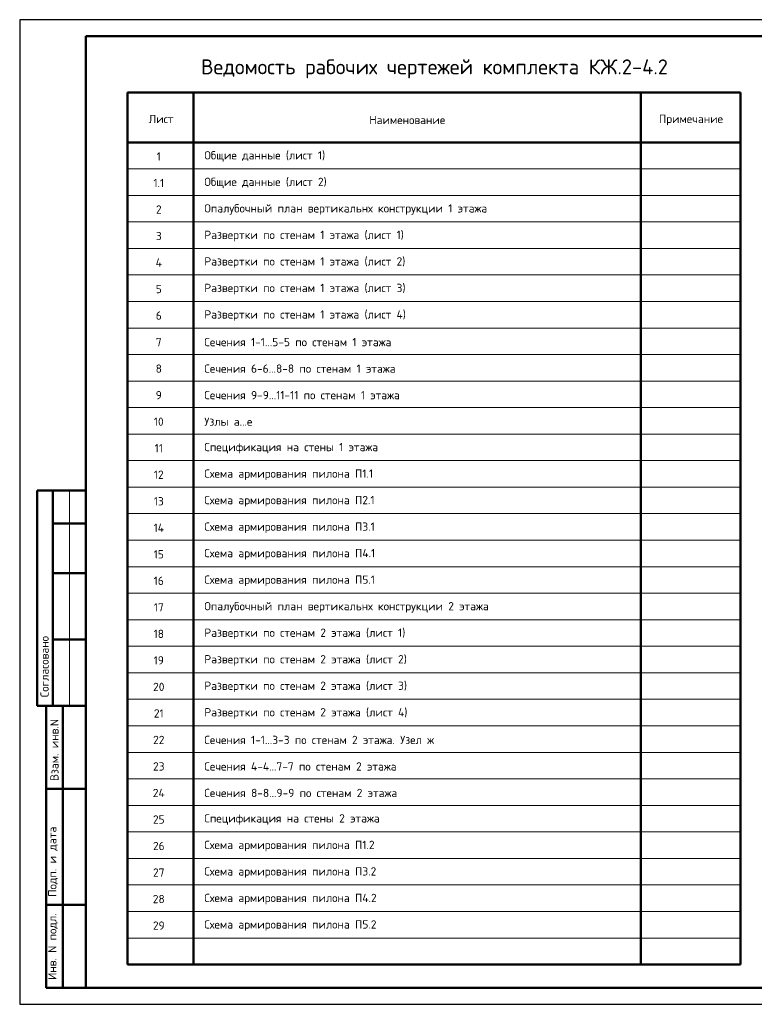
# Model space of a CAD drawing. Header units: millimetres. Extents: x 0 to 50400, y 0 to 35640.
# Tile 1 of 6: x 0 to 26604, y 0 to 35640. Entities that reach past the tile are written whole.
import ezdxf

# ---------------------------------------------------------------- set-up
doc = ezdxf.new("R2010")
doc.units = ezdxf.units.MM
doc.layers.add('Standard', color=7, linetype='Continuous', lineweight=25)
doc.layers.add('Общий01', color=7, linetype='Continuous', lineweight=13)
doc.styles.add('ISOCPEUR', font='txt')

msp = doc.modelspace()

# ---------------------------------------------------------------- linework, layer by layer
at = {"layer": 'Standard', "color": 7, "linetype": 'Continuous', "lineweight": 25, "transparency": 33554687}
msp.add_line((2400, 35040), (2400, 1270), dxfattribs=at)
at = {"layer": 'Standard', "color": 7, "linetype": 'Continuous', "lineweight": 50, "transparency": 33554687}
for p, q in [((3900, 33000), (26100, 33000)), ((3900, 33000), (3900, 1440)), ((6300, 33000), (6300, 1440)), ((22500, 33000), (22500, 1440)), ((26100, 33000), (26100, 1440)), ((3900, 31200), (26100, 31200)), ((7, 18600), (0, 18600)), ((2400, 18600), (632, 18600)), ((632, 18600), (632, 10800)), ((632, 18600), (632, 10800)), ((1200, 18600), (1200, 10800)), ((2400, 17400), (1200, 17400)), ((2400, 15600), (1200, 15600)), ((2400, 13200), (1200, 13200)), ((0, 10800), (7, 10800)), ((632, 10800), (2400, 10800)), ((960, 600), (960, 10800)), ((960, 600), (960, 10800)), ((1560, 600), (1560, 10800)), ((960, 7800), (2400, 7800)), ((960, 3600), (2400, 3600)), ((3900, 1440), (26100, 1440)), ((2400, 600), (960, 600))]:
    msp.add_line(p, q, dxfattribs=at)
at = {"layer": 'Standard', "color": 7, "linetype": 'Continuous', "lineweight": 13, "transparency": 33554687}
for p, q in [((3900, 30240), (26100, 30240)), ((3900, 29280), (26100, 29280)), ((3900, 28320), (26100, 28320)), ((3900, 27360), (26100, 27360)), ((3900, 26400), (26100, 26400)), ((3900, 25440), (26100, 25440)), ((3900, 24480), (26100, 24480)), ((3900, 23520), (26100, 23520)), ((3900, 22560), (26100, 22560)), ((3900, 21600), (26100, 21600)), ((3900, 20640), (26100, 20640)), ((3900, 19680), (26100, 19680)), ((1800, 18600), (1800, 10800)), ((3900, 18720), (26100, 18720)), ((3900, 17760), (26100, 17760)), ((3900, 16800), (26100, 16800)), ((3900, 15840), (26100, 15840)), ((3900, 14880), (26100, 14880)), ((3900, 13920), (26100, 13920)), ((3900, 12960), (26100, 12960)), ((3900, 12000), (26100, 12000)), ((3900, 11040), (26100, 11040)), ((3900, 10080), (26100, 10080)), ((3900, 9120), (26100, 9120)), ((3900, 8160), (26100, 8160)), ((3900, 7200), (26100, 7200)), ((3900, 6240), (26100, 6240)), ((3900, 5280), (26100, 5280)), ((3900, 4320), (26100, 4320)), ((3900, 3360), (26100, 3360)), ((3900, 2400), (26100, 2400)), ((3900, 1440), (26100, 1440))]:
    msp.add_line(p, q, dxfattribs=at)
at = {"layer": 'Standard', "color": 7, "linetype": 'Continuous', "lineweight": 25, "transparency": 33554687}
msp.add_lwpolyline([(0, 0), (50400, 0), (50400, 35640), (0, 35640), (0, 0)], close=True, dxfattribs=at)
msp.add_lwpolyline([(0, 0), (50400, 0), (50400, 35640), (0, 35640), (0, 0)], close=True, dxfattribs=at)
at = {"layer": 'Standard', "color": 7, "linetype": 'Continuous', "lineweight": 50, "transparency": 33554687}
msp.add_lwpolyline([(2400, 35040), (49800, 35040), (49800, 600), (2400, 600), (2400, 35040)], close=True, dxfattribs=at)

# ---------------------------------------------------------------- texts
at = {"layer": 'Standard', "color": 7, "linetype": 'Continuous', "lineweight": 13, "transparency": 33554687, "char_height": 300, "style": 'ISOCPEUR'}
for s, insert, width, attachment_point in [('\\A1;{\\fISOCPEUR|i0|b0;\\H300.000000;\\W1.000000;\\C7;Общие данные (лист 1)}\\P', (6687, 30690), 4435.92, 4), ('\\A1;{\\fISOCPEUR|i0|b0;\\H300.000000;\\W1.000000;\\C7;1}\\P', (5037, 30690), 233.33, 5), ('\\A1;{\\fISOCPEUR|i0|b0;\\H300.000000;\\W1.000000;\\C7;Общие данные (лист 2)}\\P', (6687, 29730), 4497.96, 4), ('\\A1;{\\fISOCPEUR|i0|b0;\\H300.000000;\\W1.000000;\\C7;1.1}\\P', (5037, 29730), 492.63, 5), ('\\A1;{\\fISOCPEUR|i0|b0;\\H300.000000;\\W1.000000;\\C7;2}\\P', (5037, 28770), 326.67, 5), ('\\A1;{\\fISOCPEUR|i0|b0;\\H300.000000;\\W1.000000;\\C7;Опалубочный план вертикальнх конструкции 1 этажа}\\P', (6687, 28770), 10468.28, 4), ('\\A1;{\\fISOCPEUR|i0|b0;\\H300.000000;\\W1.000000;\\C7;3}\\P', (5037, 27810), 326.67, 5), ('\\A1;{\\fISOCPEUR|i0|b0;\\H300.000000;\\W1.000000;\\C7;4}\\P', (5037, 26850), 360, 5), ('\\A1;{\\fISOCPEUR|i0|b0;\\H300.000000;\\W1.000000;\\C7;5}\\P', (5037, 25890), 326.67, 5), ('\\A1;{\\fISOCPEUR|i0|b0;\\H300.000000;\\W1.000000;\\C7;6}\\P', (5037, 24930), 326.67, 5), ('\\A1;{\\fISOCPEUR|i0|b0;\\H300.000000;\\W1.000000;\\C7;7}\\P', (5037, 23970), 326.67, 5), ('\\A1;{\\fISOCPEUR|i0|b0;\\H300.000000;\\W1.000000;\\C7;Сечения 1-1...5-5 по стенам 1 этажа}\\P', (6687, 23970), 7074.98, 4), ('\\A1;{\\fISOCPEUR|i0|b0;\\H300.000000;\\W1.000000;\\C7;8}\\P', (5037, 23010), 326.67, 5), ('\\A1;{\\fISOCPEUR|i0|b0;\\H300.000000;\\W1.000000;\\C7;Сечения 6-6...8-8 по стенам 1 этажа}\\P', (6687, 23010), 7197.49, 4), ('\\A1;{\\fISOCPEUR|i0|b0;\\H300.000000;\\W1.000000;\\C7;Сечения 9-9...11-11 по стенам 1 этажа}\\P', (6687, 22050), 7372.89, 4), ('\\A1;{\\fISOCPEUR|i0|b0;\\H300.000000;\\W1.000000;\\C7;9}\\P', (5037, 22050), 326.67, 5), ('\\A1;{\\fISOCPEUR|i0|b0;\\H300.000000;\\W1.000000;\\C7;10}\\P', (5037, 21090), 472.5, 5), ('\\A1;{\\fISOCPEUR|i0|b0;\\H300.000000;\\W1.000000;\\C7;Узлы а...е}\\P', (6687, 21090), 1930.12, 4), ('\\A1;{\\fISOCPEUR|i0|b0;\\H300.000000;\\W1.000000;\\C7;Спецификация на стены 1 этажа}\\P', (6687, 20130), 6477.21, 4), ('\\A1;{\\fISOCPEUR|i0|b0;\\H300.000000;\\W1.000000;\\C7;11}\\P', (5037, 20130), 393.75, 5), ('\\A1;{\\fISOCPEUR|i0|b0;\\H300.000000;\\W1.000000;\\C7;12}\\P', (5037, 19170), 472.5, 5), ('\\A1;{\\fISOCPEUR|i0|b0;\\H300.000000;\\W1.000000;\\C7;Схема армирования пилона П1.1}\\P', (6687, 19170), 6115.61, 4), ('\\A1;{\\fISOCPEUR|i0|b0;\\H300.000000;\\W1.000000;\\C7;Схема армирования пилона П2.1}\\P', (6687, 18210), 6177.07, 4), ('\\A1;{\\fISOCPEUR|i0|b0;\\H300.000000;\\W1.000000;\\C7;13}\\P', (5037, 18210), 472.5, 5), ('\\A1;{\\fISOCPEUR|i0|b0;\\H300.000000;\\W1.000000;\\C7;Схема армирования пилона П3.1}\\P', (6687, 17250), 6177.07, 4), ('\\A1;{\\fISOCPEUR|i0|b0;\\H300.000000;\\W1.000000;\\C7;14}\\P', (5037, 17250), 504.71, 5), ('\\A1;{\\fISOCPEUR|i0|b0;\\H300.000000;\\W1.000000;\\C7;15}\\P', (5037, 16290), 472.5, 5), ('\\A1;{\\fISOCPEUR|i0|b0;\\H300.000000;\\W1.000000;\\C7;Схема армирования пилона П4.1}\\P', (6687, 16290), 6207.09, 4), ('\\A1;{\\fISOCPEUR|i0|b0;\\H300.000000;\\W1.000000;\\C7;Схема армирования пилона П5.1}\\P', (6687, 15330), 6177.07, 4), ('\\A1;{\\fISOCPEUR|i0|b0;\\H300.000000;\\W1.000000;\\C7;16}\\P', (5037, 15330), 472.5, 5), ('\\A1;{\\fISOCPEUR|i0|b0;\\H300.000000;\\W1.000000;\\C7;Опалубочный план вертикальнх конструкции 2 этажа}\\P', (6687, 14370), 10529.14, 4), ('\\A1;{\\fISOCPEUR|i0|b0;\\H300.000000;\\W1.000000;\\C7;17}\\P', (5037, 14370), 472.5, 5), ('\\A1;{\\fISOCPEUR|i0|b0;\\H300.000000;\\W1.000000;\\C7;18}\\P', (5037, 13410), 472.5, 5), ('\\A1;{\\fISOCPEUR|i0|b0;\\H300.000000;\\W1.000000;\\C7;19}\\P', (5037, 12450), 472.5, 5), ('\\A1;{\\fISOCPEUR|i0|b0;\\H300.000000;\\W1.000000;\\C7;20}\\P', (5037, 11490), 551.25, 5), ('\\A1;{\\fISOCPEUR|i0|b0;\\H300.000000;\\W1.000000;\\C7;21}\\P', (5037, 10530), 472.5, 5), ('\\A1;{\\fISOCPEUR|i0|b0;\\H300.000000;\\W1.000000;\\C7;22}\\P', (5037, 9570), 551.25, 5), ('\\A1;{\\fISOCPEUR|i0|b0;\\H300.000000;\\W1.000000;\\C7;Сечения 1-1...3-3 по стенам 2 этажа. Узел ж}\\P', (6687, 9570), 8711.91, 4), ('\\A1;{\\fISOCPEUR|i0|b0;\\H300.000000;\\W1.000000;\\C7;23}\\P', (5037, 8610), 551.25, 5), ('\\A1;{\\fISOCPEUR|i0|b0;\\H300.000000;\\W1.000000;\\C7;Сечения 4-4...7-7 по стенам 2 этажа}\\P', (6687, 8610), 7318.76, 4), ('\\A1;{\\fISOCPEUR|i0|b0;\\H300.000000;\\W1.000000;\\C7;24}\\P', (5037, 7650), 582.35, 5), ('\\A1;{\\fISOCPEUR|i0|b0;\\H300.000000;\\W1.000000;\\C7;Сечения 8-8...9-9 по стенам 2 этажа}\\P', (6687, 7650), 7258.74, 4), ('\\A1;{\\fISOCPEUR|i0|b0;\\H300.000000;\\W1.000000;\\C7;25}\\P', (5037, 6690), 551.25, 5), ('\\A1;{\\fISOCPEUR|i0|b0;\\H300.000000;\\W1.000000;\\C7;Спецификация на стены 2 этажа}\\P', (6687, 6690), 6538.6, 4), ('\\A1;{\\fISOCPEUR|i0|b0;\\H300.000000;\\W1.000000;\\C7;Схема армирования пилона П1.2}\\P', (6687, 5730), 6177.07, 4), ('\\A1;{\\fISOCPEUR|i0|b0;\\H300.000000;\\W1.000000;\\C7;26}\\P', (5037, 5730), 551.25, 5), ('\\A1;{\\fISOCPEUR|i0|b0;\\H300.000000;\\W1.000000;\\C7;Схема армирования пилона П3.2}\\P', (6687, 4770), 6238.54, 4), ('\\A1;{\\fISOCPEUR|i0|b0;\\H300.000000;\\W1.000000;\\C7;27}\\P', (5037, 4770), 551.25, 5), ('\\A1;{\\fISOCPEUR|i0|b0;\\H300.000000;\\W1.000000;\\C7;28}\\P', (5037, 3810), 551.25, 5), ('\\A1;{\\fISOCPEUR|i0|b0;\\H300.000000;\\W1.000000;\\C7;Схема армирования пилона П4.2}\\P', (6687, 3810), 6268.54, 4), ('\\A1;{\\fISOCPEUR|i0|b0;\\H300.000000;\\W1.000000;\\C7;Схема армирования пилона П5.2}\\P', (6687, 2850), 6238.54, 4), ('\\A1;{\\fISOCPEUR|i0|b0;\\H300.000000;\\W1.000000;\\C7;29}\\P', (5037, 2850), 551.25, 5)]:
    msp.add_mtext(s, dxfattribs=dict(at, insert=insert, width=width, attachment_point=attachment_point))
at = {"layer": 'Standard', "color": 7, "linetype": 'Continuous', "lineweight": -3, "transparency": 33554687, "char_height": 300, "attachment_point": 4, "style": 'ISOCPEUR'}
for s, insert, width in [('\\A1;{\\fISOCPEUR|i0|b0;\\H300.000000;\\W1.000000;\\C7;Развертки по стенам 1 этажа (лист 1)}\\P', (6687, 27810), 7631.48), ('\\A1;{\\fISOCPEUR|i0|b0;\\H300.000000;\\W1.000000;\\C7;Развертки по стенам 1 этажа (лист 2)}\\P', (6687, 26850), 7692.65), ('\\A1;{\\fISOCPEUR|i0|b0;\\H300.000000;\\W1.000000;\\C7;Развертки по стенам 1 этажа (лист 3)}\\P', (6687, 25890), 7692.65), ('\\A1;{\\fISOCPEUR|i0|b0;\\H300.000000;\\W1.000000;\\C7;Развертки по стенам 1 этажа (лист 4)}\\P', (6687, 24930), 7722.66), ('\\A1;{\\fISOCPEUR|i0|b0;\\H300.000000;\\W1.000000;\\C7;Развертки по стенам 2 этажа (лист 1)}\\P', (6687, 13410), 7692.65), ('\\A1;{\\fISOCPEUR|i0|b0;\\H300.000000;\\W1.000000;\\C7;Развертки по стенам 2 этажа (лист 2)}\\P', (6687, 12450), 7753.83), ('\\A1;{\\fISOCPEUR|i0|b0;\\H300.000000;\\W1.000000;\\C7;Развертки по стенам 2 этажа (лист 3)}\\P', (6687, 11490), 7753.83), ('\\A1;{\\fISOCPEUR|i0|b0;\\H300.000000;\\W1.000000;\\C7;Развертки по стенам 2 этажа (лист 4)}\\P', (6687, 10530), 7783.83)]:
    msp.add_mtext(s, dxfattribs=dict(at, insert=insert, width=width))
at = {"layer": 'Standard', "color": 7, "linetype": 'Continuous', "lineweight": 50, "transparency": 33554687, "char_height": 300, "attachment_point": 7, "rotation": 90, "style": 'ISOCPEUR'}
for s, insert, width in [('\\A1;{\\fISOCPEUR|i0|b0;\\H300.000000;\\W1.000000;\\C7;Согласовано}\\P', (1050, 11114), 2486.25), ('\\A1;{\\fISOCPEUR|i0|b0;\\H300.000000;\\W1.000000;\\C7;Взам. инв.N}\\P', (1408, 8083), 2290.92), ('\\A1;{\\fISOCPEUR|i0|b0;\\H300.000000;\\W1.000000;\\C7;Подп. и дата}\\P', (1379, 3891), 2636.47), ('\\A1;{\\fISOCPEUR|i0|b0;\\H300.000000;\\W1.000000;\\C7;Инв. N подл.}\\P', (1379, 881), 2426.15)]:
    msp.add_mtext(s, dxfattribs=dict(at, insert=insert, width=width))
at = {"layer": 'Общий01', "transparency": 33554687, "attachment_point": 5, "style": 'ISOCPEUR'}
for s, insert, char_height, width in [('\\A1;{\\fISOCPEUR|i0|b0;\\H540.000000;\\W1.000000;\\C7;Ведомость рабочих чертежей комплекта КЖ.2-4.2}\\P', (15020, 33860), 540, 17548.32), ('\\A1;{\\fISOCPEUR|i0|b0;\\H300.000000;\\W1.000000;\\C7;Лист}\\P', (5121, 32045), 300, 1040.62), ('\\A1;{\\fISOCPEUR|i0|b0;\\H300.000000;\\W1.000000;\\C7;Наименование}\\P', (14037, 32010), 300, 2786.67), ('\\A1;{\\fISOCPEUR|i0|b0;\\H300.000000;\\W1.000000;\\C7;Примечание}\\P', (24310, 32010), 300, 2336)]:
    msp.add_mtext(s, dxfattribs=dict(at, insert=insert, char_height=char_height, width=width))

doc.saveas('drawing.dxf')
